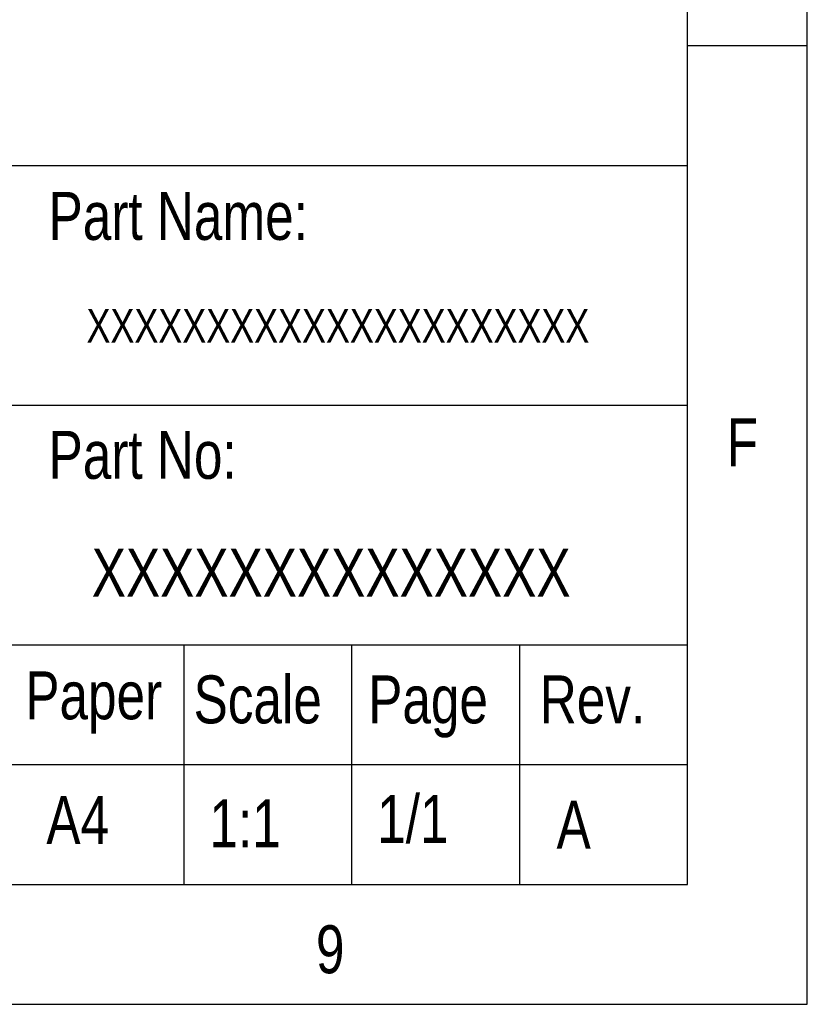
# Model space of a CAD drawing. Header units: millimetres. Extents: x 621 to 788, y 51 to 168.
# Tile 30 of 34: x 769 to 788, y 51 to 74. Entities that reach past the tile are written whole.
import ezdxf

# ---------------------------------------------------------------- set-up
doc = ezdxf.new("R2010")
doc.units = ezdxf.units.MM
doc.header["$LTSCALE"] = 30.734
doc.layers.add('04 \\M+2A4E5\\M+2A672', color=1, linetype='CONTINUOUS')
doc.layers.add('07 图框', color=15, linetype='CONTINUOUS')
doc.styles.add('ST1', font='txt', dxfattribs={"width": 0.8})

msp = doc.modelspace()

# ---------------------------------------------------------------- linework, layer by layer
at = {"layer": '07 图框'}
for p, q in [((787.504, 50.758), (787.504, 168.358)), ((784.704, 53.558), (784.704, 165.558)), ((784.704, 73.158), (787.504, 73.158)), ((734.304, 70.358), (784.704, 70.358)), ((734.304, 64.758), (784.704, 64.758)), ((746.624, 59.158), (784.704, 59.158)), ((772.944, 53.558), (772.944, 59.158)), ((776.864, 53.558), (776.864, 59.158)), ((780.784, 53.558), (780.784, 59.158)), ((746.624, 56.358), (784.704, 56.358)), ((623.984, 53.558), (784.704, 53.558)), ((621.184, 50.758), (787.504, 50.758))]:
    msp.add_line(p, q, dxfattribs=at)

# ---------------------------------------------------------------- texts
at = {"layer": '04 \\M+2A4E5\\M+2A672', "attachment_point": 1, "style": 'ST1'}
for s, insert, char_height, width in [('{\\W5.62499; }XXXXXXXXXXXXXXXXXXXXX', (769.024, 67.002), 0.784, 15.68), ('{\\W4.22968; }XXXXXXXXXXXXXX', (769.024, 61.402), 1.12, 15.68), ('{\\W1.41914; }1/1', (776.864, 55.648), 1.12, 3.92), ('{\\W1.41914; }1:1', (772.944, 55.545), 1.12, 3.92), ('{\\W2.06914; }A', (780.784, 55.514), 1.12, 3.92)]:
    msp.add_mtext(s, dxfattribs=dict(at, insert=insert, char_height=char_height, width=width))
at = {"layer": '07 图框', "char_height": 1.12, "style": 'ST1'}
for s, insert, width, attachment_point in [('Part Name:', (769.776, 69.737), 9.23021, 1), ('F', (786.352, 64.448), 2.30997, 3), ('Part No:', (769.776, 64.155), 9.23021, 1), ('{\\W0.50039; }Paper', (769.024, 58.537), 3.92, 1), ('{\\W0.528515; }Scale', (772.944, 58.442), 3.92, 1), ('{\\W0.91289; }Page', (776.864, 58.442), 3.92, 1), ('{\\W1.12539; }Rev.', (780.784, 58.442), 3.92, 1), ('9', (776.023, 52.604), 2.30997, 1)]:
    msp.add_mtext(s, dxfattribs=dict(at, insert=insert, width=width, attachment_point=attachment_point))
at = {"layer": '07 图框', "color": 15, "insert": (769.024, 55.621), "char_height": 1.12, "width": 3.92, "attachment_point": 1, "style": 'ST1'}
msp.add_mtext('{\\W1.6816;\\C256; \\W0.8;A4}', dxfattribs=at)

doc.saveas('drawing.dxf')
